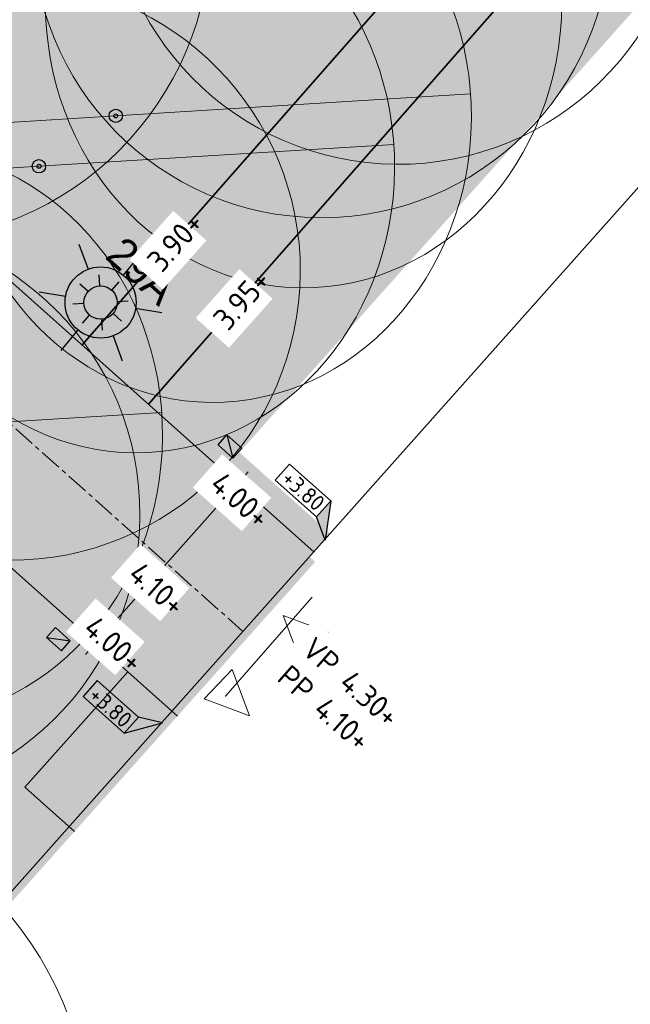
# Model space of a CAD drawing. Header units: millimetres. Extents: x 37131378 to 37737458, y 18584386 to 19114224.
# Tile 63 of 86: x 37645533 to 37659270, y 18834486 to 18856617. Entities that reach past the tile are written whole.
import ezdxf
from ezdxf.enums import TextEntityAlignment as Align

# ---------------------------------------------------------------- set-up
doc = ezdxf.new("R2010")
doc.units = ezdxf.units.MM
doc.header["$LTSCALE"] = 50
doc.header["$PDMODE"] = 35
for name, pattern in [('AM-AS', [16, 10, -2, 2, -2]), ('DASHED2', [0.375, 0.25, -0.125]), ('VH-OPSLUITBAND_100X200', [16, 8, -2, 4, -2]), ('VH-TROTTOIRBAND_180-200', [20, 10, -2, 2, -2, 2, -2])]:
    doc.linetypes.add(name, pattern=pattern)
for name, color, linetype, lineweight in [('Bandenlijnen nieuwe situatie', 7, 'Continuous', 13), ('Benaderbaarheid boom Bovengrands + 1m', 7, 'Continuous', 5), ('Benaderbaarheid boom Bovengrands + 1m meting', 7, 'Continuous', 5), ('N-ME-VH-M', 7, 'Continuous', 18), ('N-OI-RI-GWA_KOLK-S', 30, 'Continuous', 25), ('N-WE-IE-MEUBILAIR_WEGMEUBILAIR_LICHTMAST-S', 7, 'Continuous', 25), ('N-WE-OG-HOOGTELIJN-G', 7, 'DASHED2', 20), ('N-WE-VH-KANTOPSLUITING_OPSLUITBAND_100X200-G', 150, 'VH-OPSLUITBAND_100X200', 35), ('N-WE-VH-KANTOPSLUITING_TROTTOIRBAND_180 200-G', 210, 'VH-TROTTOIRBAND_180-200', 35), ('N02-WE-AM-AS_WEG_HOOFDRIJBAAN_RECHT-G', 50, 'AM-AS', 18), ('pand', 7, 'Continuous', 0), ('X-XX-AL-HOOGTELABEL-S', 7, 'Continuous', 25), ('X-XX-AL-LICHTMASTEN-PRESENTATIETEKENING', 7, 'Continuous', 25), ('X02-XX-AL-HOOGTELABEL_KANTOPSLUITING-M', 7, 'Continuous', 18)]:
    doc.layers.add(name, color=color, linetype=linetype, lineweight=lineweight)
for name, color, linetype, lineweight, true_color in [('N-GV-BOMEN DERDE SOORT DIAMETER 5M-S', 7, 'Continuous', 18, 0xff870f), ('N-WE-OG-RIJBAA-SBS-KF-PAVIONA-V', 7, 'Continuous', 0, 0x8c4b3b), ('N-WE-OG-TROTTOIR-SBS-DF-PAVIONA-V', 7, 'Continuous', 0, 0xbc7967), ('N01-WE-GR-GRAS_GAZON-V', 7, 'Continuous', 18, 0xc5d986)]:
    doc.layers.add(name, color=color, linetype=linetype, lineweight=lineweight, true_color=true_color)
doc.layers.add('nummer', color=7, linetype='Continuous', true_color=0xff0505)
doc.styles.add('NLCS-ISO', font='txt')
doc.styles.add('NLCS-ISO-M200-T18', font='txt', dxfattribs={"height": 0.36})
doc.styles.add('NLCS-ISO-M200-T25', font='txt', dxfattribs={"height": 0.5})
doc.dimstyles.new('NLCS-M200-T25-PIJL_A_L2_H1', dxfattribs={"dimscale": 0.2, "dimtxt": 2.5, "dimasz": 2.5, "dimexe": 2, "dimexo": 2, "dimgap": 0.7, "dimtad": 1, "dimzin": 0, "dimdsep": 46, "dimtxsty": 'NLCS-ISO-M200-T25', "dimcen": 0, "dimdle": 2, "dimse1": 1, "dimse2": 1, "dimclrd": 256, "dimclre": 256, "dimclrt": 256, "dimadec": 1, "dimazin": 0, "dimtfac": 1, "dimtdec": 3, "dimtofl": 0, "dimtmove": 0, "dimatfit": 3, "dimfxl": 2, "dimtfillclr": 256, "dimtolj": 1, "dimtzin": 0, "dimlwd": -1, "dimlwe": -1, "dimarcsym": 0})
doc.dimstyles.new('NLCS-M200-T25-PIJL_L2_H1', dxfattribs={"dimscale": 0.2, "dimtxt": 2.5, "dimasz": 2.5, "dimexe": 2, "dimexo": 2, "dimgap": 0.7, "dimtad": 1, "dimzin": 0, "dimdsep": 46, "dimtxsty": 'NLCS-ISO-M200-T25', "dimcen": 0, "dimdle": 2, "dimclrd": 256, "dimclre": 256, "dimclrt": 256, "dimadec": 1, "dimazin": 0, "dimtfac": 1, "dimtdec": 3, "dimtofl": 0, "dimtmove": 0, "dimatfit": 3, "dimfxl": 2, "dimfxlon": 1, "dimtfillclr": 256, "dimtolj": 1, "dimtzin": 0, "dimlwd": -1, "dimlwe": -1, "dimarcsym": 0})
doc.dimstyles.new('NLCS-M200-T25-PIJL_L3_H2', dxfattribs={"dimscale": 0.2, "dimtxt": 2.5, "dimasz": 2.5, "dimexe": 2, "dimexo": 2, "dimgap": 0.7, "dimtad": 1, "dimdec": 3, "dimzin": 0, "dimdsep": 46, "dimtxsty": 'NLCS-ISO-M200-T25', "dimcen": 0, "dimdle": 2, "dimclrd": 256, "dimclre": 256, "dimclrt": 256, "dimazin": 0, "dimtfac": 1, "dimtdec": 3, "dimtofl": 0, "dimtmove": 0, "dimatfit": 3, "dimfxl": 2, "dimfxlon": 1, "dimtfillclr": 256, "dimtolj": 1, "dimtzin": 0, "dimlwd": -1, "dimlwe": -1, "dimarcsym": 0})

# ---------------------------------------------------------------- blocks, each defined once
blk = doc.blocks.new('boom derde 200rt')
at = {"layer": 'N-GV-BOMEN DERDE SOORT DIAMETER 5M-S', "const_width": 0.5}
blk.add_lwpolyline([(-0.1866898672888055, -0.1662735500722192, 1), (0.1866898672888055, 0.1662735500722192, 1)], format="xyb", close=True, dxfattribs=at)
at = {"layer": 'N-GV-BOMEN DERDE SOORT DIAMETER 5M-S'}
blk.add_circle((0, 0), 2.5, dxfattribs=at)
blk = doc.blocks.new('*D1132')
at = {"layer": 'Benaderbaarheid boom Bovengrands + 1m meting', "transparency": 16777216}
for p, q in [((37647695.19273282, 18854455.36963726), (37655676.62338864, 18854946.97226302)), ((37655677.09785936, 18854947.40212833), (37655677.09785219, 18854947.40224482)), ((37647694.66909306, 18854455.73805768), (37647694.66908785, 18854455.73814227))]:
    blk.add_line(p, q, dxfattribs=at)
for points in [[(37655676.61826558, 18854947.05543873), (37655676.6285117, 18854946.88908732), (37655677.1224429, 18854947.00300142)], [(37647695.18760975, 18854455.45281297), (37647695.19785588, 18854455.28646155), (37647694.69367857, 18854455.33889887)]]:
    blk.add_solid(points, dxfattribs=at)
at = {"layer": 'Defpoints', "color": 0, "transparency": 16777216}
for p in [(37655677.12244293, 18854947.00300097, 2741.683958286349), (37655677.1224429, 18854947.00300143), (37647694.69367859, 18854455.3388984, 3776)]:
    blk.add_point(p, dxfattribs=at)
at = {"layer": 'Benaderbaarheid boom Bovengrands + 1m meting', "transparency": 16777216, "insert": (37651685.88408478, 18854701.56021246), "char_height": 0.5, "attachment_point": 5, "rotation": 3.524583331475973, "style": 'NLCS-ISO-M200-T25'}
blk.add_mtext('\\A1;7997.56', dxfattribs=at)
blk = doc.blocks.new('*D1133')
at = {"layer": 'Benaderbaarheid boom Bovengrands + 1m meting', "transparency": 16777216}
for p, q in [((37645967.19273305, 18853321.36963347), (37653948.62338889, 18853812.97225923)), ((37653949.14702669, 18853812.60387072), (37653949.14703386, 18853812.60375422)), ((37645966.7182643, 18853320.93973625), (37645966.7182695, 18853320.93965167))]:
    blk.add_line(p, q, dxfattribs=at)
for points in [[(37653948.61826582, 18853813.05543494), (37653948.62851195, 18853812.88908352), (37653949.12244315, 18853813.00299763)], [(37645967.18760999, 18853321.45280918), (37645967.19785611, 18853321.28645776), (37645966.69367879, 18853321.33889507)]]:
    blk.add_solid(points, dxfattribs=at)
at = {"layer": 'Defpoints', "color": 0, "transparency": 16777216}
for p in [(37653949.12244294, 18853813.00300096, 2741.683958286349), (37653949.12244315, 18853813.00299762), (37645966.69367859, 18853321.33889841, 3776)]:
    blk.add_point(p, dxfattribs=at)
at = {"layer": 'Benaderbaarheid boom Bovengrands + 1m meting', "transparency": 16777216, "insert": (37649957.88408501, 18853567.56020867), "char_height": 0.5, "attachment_point": 5, "rotation": 3.5245833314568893, "style": 'NLCS-ISO-M200-T25'}
blk.add_mtext('\\A1;7997.56', dxfattribs=at)
blk = doc.blocks.new('*D1134')
at = {"layer": 'Benaderbaarheid boom Bovengrands + 1m meting', "transparency": 16777216}
for p, q in [((37640747.69994285, 18847298.93353871), (37648729.13059106, 18847790.53616447)), ((37648729.65422885, 18847790.16777596), (37648729.65423603, 18847790.16765947)), ((37640747.2254741, 18847298.50364149), (37640747.22547931, 18847298.50355691))]:
    blk.add_line(p, q, dxfattribs=at)
for points in [[(37648729.12546799, 18847790.61934019), (37648729.13571412, 18847790.45298877), (37648729.62964531, 18847790.56690287)], [(37640747.69481978, 18847299.01671442), (37640747.70506591, 18847298.850363), (37640747.2008886, 18847298.90280031)]]:
    blk.add_solid(points, dxfattribs=at)
at = {"layer": 'Defpoints', "color": 0, "transparency": 16777216}
for p in [(37648729.62964506, 18847790.56690668, 2741.683958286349), (37648729.6296453, 18847790.56690287), (37640747.20088836, 18847298.90280412, 3776)]:
    blk.add_point(p, dxfattribs=at)
at = {"layer": 'Benaderbaarheid boom Bovengrands + 1m meting', "transparency": 16777216, "insert": (37644738.39129099, 18847545.12411391), "char_height": 0.5, "attachment_point": 5, "rotation": 3.5245833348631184, "style": 'NLCS-ISO-M200-T25'}
blk.add_mtext('\\A1;7997.56', dxfattribs=at)
blk = doc.blocks.new('*D1145')
at = {"layer": 'Benaderbaarheid boom Bovengrands + 1m meting', "transparency": 16777216}
for p, q in [((37647694.19462448, 18854455.30815754), (37644078.94206055, 18854232.63283607)), ((37647694.71826425, 18854454.93973712), (37647694.71826946, 18854454.93965253)), ((37644078.41931152, 18854232.98679489), (37644078.41841557, 18854233.00134107))]:
    blk.add_line(p, q, dxfattribs=at)
for points in [[(37647694.18950141, 18854455.39133325), (37647694.19974755, 18854455.22498183), (37647694.69367874, 18854455.33889594)], [(37644078.93693747, 18854232.71601178), (37644078.94718361, 18854232.54966035), (37644078.44300629, 18854232.60209767)]]:
    blk.add_solid(points, dxfattribs=at)
at = {"layer": 'Defpoints', "color": 0, "transparency": 16777216}
for p in [(37647694.69367859, 18854455.33889841, 3776), (37644078.44300629, 18854232.60209767), (37644081.48943205, 18854183.14175103, 2741.683958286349)]:
    blk.add_point(p, dxfattribs=at)
at = {"layer": 'Benaderbaarheid boom Bovengrands + 1m meting', "transparency": 16777216, "insert": (37645886.54436656, 18854344.35975912), "char_height": 0.5, "attachment_point": 5, "rotation": 3.5245832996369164, "style": 'NLCS-ISO-M200-T25'}
blk.add_mtext('\\A1;4.00', dxfattribs=at)
blk = doc.blocks.new('*D1146')
at = {"layer": 'Benaderbaarheid boom Bovengrands + 1m meting', "transparency": 16777216}
for p, q in [((37645966.19462471, 18853321.30815374), (37642350.94206078, 18853098.63283226)), ((37645966.71826448, 18853320.93973332), (37645966.71826969, 18853320.93964873)), ((37642350.41931175, 18853098.98679108), (37642350.4184158, 18853099.00133727))]:
    blk.add_line(p, q, dxfattribs=at)
for points in [[(37645966.18950164, 18853321.39132945), (37645966.19974778, 18853321.22497803), (37645966.69367898, 18853321.33889214)], [(37642350.9369377, 18853098.71600797), (37642350.94718384, 18853098.54965655), (37642350.44300652, 18853098.60209386)]]:
    blk.add_solid(points, dxfattribs=at)
at = {"layer": 'Defpoints', "color": 0, "transparency": 16777216}
for p in [(37645966.69367858, 18853321.33889841, 3776), (37642350.44300652, 18853098.60209386), (37642353.48943206, 18853049.14175103, 2741.683958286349)]:
    blk.add_point(p, dxfattribs=at)
at = {"layer": 'Benaderbaarheid boom Bovengrands + 1m meting', "transparency": 16777216, "insert": (37644158.54436679, 18853210.35975532), "char_height": 0.5, "attachment_point": 5, "rotation": 3.5245832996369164, "style": 'NLCS-ISO-M200-T25'}
blk.add_mtext('\\A1;4.00', dxfattribs=at)
blk = doc.blocks.new('N-SRI-KOLK_TROTTOIR-SO')
blk.add_hatch(color=256).paths.add_polyline_path([(1.125000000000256, 1.499999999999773), (-1.124999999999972, 1.499999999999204), (-1.124999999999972, 5.684341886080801e-13)])
blk.add_line((-1.124999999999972, 0), (1.124999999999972, 1.499999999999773))
at = {"flags": 128}
blk.add_lwpolyline([(-1.124999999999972, 0), (1.124999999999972, 0), (1.124999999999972, 1.499999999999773), (-1.124999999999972, 1.499999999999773)], close=True, dxfattribs=at)
blk = doc.blocks.new('N-SIE-WEG_LICHTMAST_01-SO')
for p, q in [((0, 0.75), (0, 1.25)), ((-0.8838834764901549, 0.8838834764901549), (-0.5303300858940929, 0.5303300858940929)), ((0.5303300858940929, 0.5303300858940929), (0.8838834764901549, 0.8838834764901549)), ((-0.75, 0), (-1.25, 0)), ((0.75, 0), (1.25, 0)), ((-0.5303300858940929, -0.5303300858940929), (-0.8838834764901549, -0.8838834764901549)), ((0, -0.75), (0, -1.25)), ((0.5303300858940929, -0.5303300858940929), (0.8838834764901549, -0.8838834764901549))]:
    blk.add_line(p, q)
blk.add_circle((0, 0), 0.75)
blk = doc.blocks.new('N-SAL-HOOGTELABEL_KANTOPSLUITING_03-SO')
for p, q in [((0, 0), (-2.460741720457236, -1.312415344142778)), ((-2.460741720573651, -3.713202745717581), (0, 0)), ((-8.664244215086, -1.312415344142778), (-8.664244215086, -3.713202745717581)), ((-2.460741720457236, -1.312415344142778), (-8.664244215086, -1.312415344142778)), ((-2.460741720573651, -3.713202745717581), (-2.460741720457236, -1.312415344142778)), ((-8.664244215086, -3.713202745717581), (-2.460741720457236, -3.713202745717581))]:
    blk.add_line(p, q)
blk.add_solid([(-2.460741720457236, -1.312415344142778), (0, 0), (-2.460741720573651, -3.713202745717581)])
at = {"style": 'NLCS-ISO'}
blk.add_attdef('...', text='', height=1.8, dxfattribs=at).set_placement((-5.542669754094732, -2.552968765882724), align=Align.MIDDLE)
blk = doc.blocks.new('*D1096')
at = {"layer": 'Defpoints', "color": 0, "ltscale": 2, "transparency": 16777216}
for p in [(37650820.71044037, 18846325.96508859, 3855), (37647015.51791121, 18842349.83973607), (37647163.12400696, 18842218.40358995, 3855)]:
    blk.add_point(p, dxfattribs=at)
at = {"layer": 'N-ME-VH-M', "ltscale": 2, "transparency": 16777216}
blk.add_line((37650672.77183676, 18846457.02782003), (37647015.85041907, 18842350.21315075), dxfattribs=at)
for points in [[(37650672.70960098, 18846457.08323801), (37650672.83407255, 18846456.97240205), (37650673.10434462, 18846457.40123471)], [(37647015.78818329, 18842350.26856873), (37647015.91265485, 18842350.15773277), (37647015.51791121, 18842349.83973607)]]:
    blk.add_solid(points, dxfattribs=at)
at = {"layer": 'N-ME-VH-M', "ltscale": 2, "transparency": 16777216, "insert": (37648844.01986445, 18844403.87984151), "char_height": 0.5, "attachment_point": 5, "rotation": 48.31646895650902, "style": 'NLCS-ISO-M200-T25', "bg_fill": 3, "box_fill_scale": 1.1, "bg_fill_color": 256, "bg_fill_true_color": 13158600, "bg_fill_transparency": 0}
blk.add_mtext('\\A1;5500.00', dxfattribs=at)
blk = doc.blocks.new('LICHTMAST NIEUW EN BESTAAND PRESENTATIE')
at = {"layer": 'X-XX-AL-LICHTMASTEN-PRESENTATIETEKENING', "true_color": 0xffff47}
h = blk.add_hatch(color=51, dxfattribs=at)
h.dxf.hatch_style = 1
edge = h.paths.add_edge_path()
edge.add_arc((0, 0), 0.4, 0, 360)
at = {"layer": 'X-XX-AL-LICHTMASTEN-PRESENTATIETEKENING'}
for p, q in [((0, 0.4000000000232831), (0, 0.7000000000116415)), ((-0.6059999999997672, 0.3499999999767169), (-0.3459999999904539, 0.2000000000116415)), ((0.3460000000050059, 0.2000000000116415), (0.6059999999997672, 0.3499999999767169)), ((-0.6059999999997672, -0.3499999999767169), (-0.3459999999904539, -0.2000000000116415)), ((0.3460000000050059, -0.2000000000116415), (0.6059999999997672, -0.3499999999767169)), ((0, -0.7000000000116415), (0, -0.4000000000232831))]:
    blk.add_line(p, q, dxfattribs=at)
blk.add_circle((0, 0), 0.4, dxfattribs=at)
blk = doc.blocks.new('*D1092')
at = {"layer": 'Defpoints', "color": 0, "transparency": 16777216}
for p in [(37652234.23370241, 18843530.12683176), (37650159.46514364, 18841413.53715207), (37650262.73994325, 18841322.73247408)]:
    blk.add_point(p, dxfattribs=at)
at = {"layer": 'X02-XX-AL-HOOGTELABEL_KANTOPSLUITING-M', "transparency": 16777216}
for p, q in [((37652113.35060161, 18843635.74787513), (37650159.79529949, 18841413.91264789)), ((37652113.98115412, 18843635.85924629), (37652113.38036079, 18843636.38749564)), ((37650159.76554031, 18841413.27302738), (37650159.16474697, 18841413.80127672))]:
    blk.add_line(p, q, dxfattribs=at)
for points in [[(37652113.28801897, 18843635.8029011), (37652113.41318426, 18843635.69284916), (37652113.68075746, 18843636.12337096)], [(37650159.73271684, 18841413.96767386), (37650159.85788212, 18841413.85762191), (37650159.46514364, 18841413.53715205)]]:
    blk.add_solid(points, dxfattribs=at)
at = {"layer": 'X02-XX-AL-HOOGTELABEL_KANTOPSLUITING-M', "transparency": 16777216, "insert": (37651136.2800638, 18842525.08778307), "char_height": 0.5, "attachment_point": 5, "rotation": 48.676352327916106, "style": 'NLCS-ISO-M200-T25'}
blk.add_mtext('\\A1;3m', dxfattribs=at)

msp = doc.modelspace()

# ---------------------------------------------------------------- hatches: boundary and pattern name
at = {"ltscale": 0.1}
h = msp.add_hatch(color=256, dxfattribs=at)
edge = h.paths.add_edge_path()
edge.add_arc((37647694.69367859, 18854455.33889841), 150, 0, 360)
h = msp.add_hatch(color=256, dxfattribs=at)
edge = h.paths.add_edge_path()
edge.add_arc((37645966.69367859, 18853321.33889841), 150, 0, 360)
at = {"layer": 'N-WE-OG-RIJBAA-SBS-KF-PAVIONA-V', "lineweight": 18, "ltscale": 1.5}
h = msp.add_hatch(color=256, dxfattribs=at)
h.dxf.hatch_style = 1
h.paths.add_polyline_path([(37639500.8908374, 18855933.11216043), (37636309.89780304, 18852347.36587022), (37649083.32311127, 18840962.96550249), (37652180.21308014, 18844430.4162166), (37652060.87933227, 18844536.99696611), (37652161.30230591, 18844649.43612932)])
h.paths.add_polyline_path([(37635933.88426849, 18852682.49044298), (37639127.47845337, 18856265.7390487), (37647691.79234955, 18865876.77178262), (37643211.44290802, 18869867.20674776), (37624142.49126312, 18848456.40031503), (37628620.29139587, 18844460.91389345)])
at = {"layer": 'N-WE-OG-TROTTOIR-SBS-DF-PAVIONA-V', "lineweight": 18, "ltscale": 1.5}
h = msp.add_hatch(color=256, dxfattribs=at)
h.dxf.hatch_style = 1
edge = h.paths.add_edge_path()
edge.add_line((37684362.46929809, 18888840.33096193), (37686389.49144285, 18887102.01296549))
edge.add_line((37686389.49143097, 18887102.01296495), (37689381.69367148, 18890431.33889895))
edge.add_line((37689381.69367859, 18890431.33889841), (37691056.69367852, 18888999.33889838))
edge.add_line((37691056.69367859, 18888999.33889841), (37691512.91080977, 18888604.22916967))
edge.add_line((37691512.91080353, 18888604.22917055), (37691515.69367236, 18888607.33889929))
edge.add_line((37691515.69367096, 18888607.33890031), (37695022.5024441, 18892827.0536214))
edge.add_line((37695022.50245544, 18892827.05362009), (37691052.34342257, 18896338.2358972))
edge.add_line((37691052.34341308, 18896338.23589776), (37688409.67793489, 18893376.96360057))
edge.add_arc((37683933.05499908, 18897371.94133447), 5999.999999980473, 239.1301619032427, 318.25399673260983, ccw=False)
edge.add_line((37680854.51815674, 18892221.9305694), (37680763.17718937, 18891926.98408693))
edge.add_line((37680763.17719147, 18891926.98408578), (37682844.16185978, 18890142.38932498))
edge.add_line((37682844.16185638, 18890142.38932489), (37646936.79073663, 18849305.81685434))
edge.add_line((37646936.79073974, 18849305.81685518), (37648429.88622553, 18847975.08556042))
edge.add_line((37648429.88622162, 18847975.08556055), (37684362.46928993, 18888840.33096194))
at = {"layer": 'N-WE-OG-TROTTOIR-SBS-DF-PAVIONA-V'}
h = msp.add_hatch(color=256, dxfattribs=at)
h.dxf.hatch_style = 1
h.paths.add_polyline_path([(37649083.20584747, 18840962.83420824), (37647966.97390625, 18841957.91916345), (37645652.87144348, 18839366.43681405), (37646767.90939209, 18838370.49918626)])
at = {"layer": 'N01-WE-GR-GRAS_GAZON-V'}
h = msp.add_hatch(color=256, dxfattribs=at)
h.dxf.hatch_style = 1
edge = h.paths.add_edge_path()
edge.add_line((37644042.07421753, 18857717.99121355), (37642023.33136668, 18859515.51390061))
edge.add_line((37642023.33136627, 18859515.51390146), (37639194.10167702, 18856340.49107062))
edge.add_line((37639194.10167572, 18856340.49106859), (37639567.6241663, 18856008.10432246))
edge.add_line((37639567.62416717, 18856008.10432504), (37639500.89083325, 18855933.11216176))
edge.add_line((37639500.8908374, 18855933.11216043), (37646936.7907391, 18849305.81685477))
edge.add_line((37646936.79073974, 18849305.81685518), (37682844.16185951, 18890142.38932573))
edge.add_line((37682844.16185638, 18890142.38932489), (37680763.17718805, 18891926.98408569))
edge.add_line((37680763.17719147, 18891926.98408578), (37680861.39343023, 18892217.82694148))
edge.add_arc((37684002.91087219, 18897476.25677942), 6125.374779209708, 227.3315857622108, 239.14484958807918, ccw=False)
edge.add_arc((37675864.35043976, 18888485.40906785), 6002.433041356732, 48.37589673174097, 138.2865539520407)
edge.add_line((37671383.64193603, 18892479.46135972), (37653437.08627648, 18872331.42653793))
edge.add_line((37653437.0862796, 18872331.42654108), (37655455.69470426, 18870533.6943622))
edge.add_line((37655455.69470093, 18870533.69435953), (37644042.07421801, 18857717.99121232))
h = msp.add_hatch(color=256, dxfattribs=at)
h.dxf.hatch_style = 1
h.paths.add_polyline_path([(37686389.49143097, 18887102.01296495), (37684362.46929809, 18888840.33096193), (37648429.88622162, 18847975.08556055), (37652161.30230591, 18844649.43612932), (37652527.1700885, 18845059.0820968), (37650476.12124512, 18846890.9387195)])
h = msp.add_hatch(color=256, dxfattribs=at)
h.dxf.hatch_style = 1
h.paths.add_polyline_path([(37640292.74353668, 18838720.9127662), (37643954.36315033, 18835459.72618173), (37644559.59299347, 18836138.13845704), (37644678.92674896, 18836031.55770753), (37646767.90939209, 18838370.49918626), (37645652.87144348, 18839366.43681405), (37647966.97390625, 18841957.91916345), (37645266.41452667, 18844372.0930488)])

# ---------------------------------------------------------------- linework, layer by layer
at = {"ltscale": 0.1}
for centre in [(37647694.69367859, 18854455.33889841, 3858), (37645966.69367859, 18853321.33889841, 3855)]:
    msp.add_circle(centre, 150, dxfattribs=at)
for centre in [(37647694.69367859, 18854455.33889841, 3858), (37645966.69367859, 18853321.33889841, 3855)]:
    msp.add_circle(centre, 44.99999999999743)
at = {"layer": 'Bandenlijnen nieuwe situatie', "flags": 128}
for points in [[(37651460.16641113, 18843227.34993432), (37651847.5016391, 18842190.37878679), (37652475.61281464, 18842850.26951669), (37651460.16641113, 18843227.34993432)], [(37650700.54712555, 18840973.40395616), (37650313.21189758, 18842010.37510751), (37649685.10072204, 18841350.4843757), (37650700.54712555, 18840973.40395616)]]:
    msp.add_lwpolyline(points, dxfattribs=at)
at = {"layer": 'Bandenlijnen nieuwe situatie'}
msp.add_lwpolyline([(37646767.94016907, 18838370.53364633), (37645652.87144348, 18839366.43681405), (37647966.97390625, 18841957.91916345), (37649083.32311127, 18840962.96550249)], dxfattribs=at)
at = {"layer": 'Benaderbaarheid boom Bovengrands + 1m'}
msp.add_circle((37642830.61802551, 18858636.45621561, 3861), 7000, dxfattribs=at)
at = {"layer": 'Benaderbaarheid boom Bovengrands + 1m', "lineweight": 5}
msp.add_circle((37639150.69367859, 18831387.33889841), 8000, dxfattribs=at)
at = {"layer": 'Benaderbaarheid boom Bovengrands + 1m'}
for centre, major_axis, ratio in [((37654048.64636108, 18859866.42479394), (51.62779352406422, 6499.794963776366), 0.9999999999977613), ((37652323.64636108, 18858665.42479204), (51.62779352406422, 6499.794963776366), 0.9999999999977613), ((37651919.97209808, 18857010.93360017, 2741.683958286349), (51.01765287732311, 6422.979951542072), 0.9043262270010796), ((37649885.97209808, 18854437.93360208, 2741.683958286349), (51.01765287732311, 6422.979951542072), 0.9043262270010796), ((37648157.97209808, 18853303.93360017, 2741.683958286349), (51.01765287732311, 6422.979951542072), 0.9043262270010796), ((37645346.20130798, 18850970.32244371), (51.62779352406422, 6499.794963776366), 0.9999999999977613), ((37642938.47930786, 18847281.49750398, -1113.316041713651), (51.01765287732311, 6422.979951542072), 0.9043262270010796), ((37641737.64636108, 18845512.42479394), (51.62779352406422, 6499.794963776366), 0.9999999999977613)]:
    msp.add_ellipse(centre, major_axis=major_axis, ratio=ratio, dxfattribs=at)
at = {"layer": 'N-WE-VH-KANTOPSLUITING_OPSLUITBAND_100X200-G', "color": 0, "linetype": 'ByBlock'}
for p, q in [((37646936.79073974, 18849305.81685518), (37682844.16185638, 18890142.38932489)), ((37648429.88622162, 18847975.08556055), (37684362.46929809, 18888840.33096193))]:
    msp.add_line(p, q, dxfattribs=at)

# ---------------------------------------------------------------- block references
at = {"layer": 'N-GV-BOMEN DERDE SOORT DIAMETER 5M-S', "xscale": 999.9999999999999, "yscale": 999.9999999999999, "zscale": 999.9999999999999, "rotation": 318.3104474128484}
msp.add_blockref('boom derde 200rt', (37642165.91519043, 18838199.30051301), dxfattribs=at)
at = {"layer": 'N-OI-RI-GWA_KOLK-S', "yscale": 200.0000000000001, "zscale": 200.0000000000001}
for p, xscale, rotation in [((37650362.36143371, 18847135.80106996), -200.0000000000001, 138.3164689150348), ((37646304.11305878, 18842581.61343263), 200.0000000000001, 318.3164689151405)]:
    msp.add_blockref('N-SRI-KOLK_TROTTOIR-SO', p, dxfattribs=dict(at, xscale=xscale, rotation=rotation))
at = {"layer": 'N-WE-IE-MEUBILAIR_WEGMEUBILAIR_LICHTMAST-S', "xscale": 499.9999999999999, "yscale": 499.9999999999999, "zscale": 499.9999999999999, "rotation": 318.3104474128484}
msp.add_blockref('N-SIE-WEG_LICHTMAST_01-SO', (37647353.40281555, 18850259.35134004), dxfattribs=at)
at = {"layer": 'X-XX-AL-HOOGTELABEL-S', "ltscale": 2}
ref = msp.add_blockref('N-SAL-HOOGTELABEL_KANTOPSLUITING_03-SO', (37652403.34480926, 18844916.70511506), dxfattribs=dict(at, xscale=-200, yscale=200, zscale=199.9999999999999, rotation=138.3164689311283))
ref.add_attrib('...', '+3.80', dxfattribs={"layer": '0', "ltscale": 2, "height": 360.0000000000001, "rotation": 318.3164688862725, "style": 'NLCS-ISO'}).set_placement((37651915.01197693, 18846035.2240207), align=Align.MIDDLE)
at = {"layer": 'X-XX-AL-HOOGTELABEL-S', "ltscale": 2, "xscale": 200, "yscale": 200, "zscale": 200, "rotation": 318.3164689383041}
msp.add_blockref('N-SAL-HOOGTELABEL_KANTOPSLUITING_03-SO', (37648745.75836822, 18840809.14361642), dxfattribs=at).add_auto_attribs({'...': '+3.80'})
at = {"layer": 'X-XX-AL-LICHTMASTEN-PRESENTATIETEKENING', "xscale": 2000, "yscale": 2000, "zscale": 2000, "rotation": 200.4334781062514}
msp.add_blockref('LICHTMAST NIEUW EN BESTAAND PRESENTATIE', (37647353.40281555, 18850259.35134004), dxfattribs=at)

# ---------------------------------------------------------------- texts
at = {"layer": 'nummer'}
msp.add_text('29A', height=700, rotation=318.0664455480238, dxfattribs=at).set_placement((37647428.30008575, 18851268.88981889))

# ---------------------------------------------------------------- dimensions: what is measured, and where the dimension line sits
at = {"layer": 'Benaderbaarheid boom Bovengrands + 1m meting'}
for p1, p2, distance, picture, middle in [((37647694.69367859, 18854455.33889841, 3776), (37655677.12244293, 18854947.00300096, 2741.683958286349), 4.703308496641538e-07, '*D1132', (37651685.88408478, 18854701.56021246)), ((37645966.69367859, 18853321.33889841, 3776), (37653949.12244293, 18853813.00300096, 2741.683958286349), -3.3485479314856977e-06, '*D1133', (37649957.88408501, 18853567.56020867)), ((37640747.20088837, 18847298.90280412, 3776), (37648729.62964508, 18847790.56690668, 2741.683958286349), -3.817504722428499e-06, '*D1134', (37644738.39129099, 18847545.12411391))]:
    dim = msp.add_aligned_dim(p1=p1, p2=p2, distance=distance, dimstyle='NLCS-M200-T25-PIJL_L2_H1', dxfattribs=at)
    dim.commit()
    dim.dimension.update_dxf_attribs({"geometry": picture, "text_midpoint": middle})
for base, p1, p2, picture, middle in [((37644078.44300629, 18854232.60209767), (37647694.69367859, 18854455.33889841, 3776), (37644081.48943207, 18854183.14175104, 2741.683958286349), '*D1145', (37645886.54436656, 18854344.35975912)), ((37642350.44300652, 18853098.60209386), (37645966.69367859, 18853321.33889841, 3776), (37642353.48943207, 18853049.14175104, 2741.683958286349), '*D1146', (37644158.54436679, 18853210.35975532))]:
    dim = msp.add_linear_dim(base=base, p1=p1, p2=p2, angle=183.5245832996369, text='4.00', dimstyle='NLCS-M200-T25-PIJL_L2_H1', override={"dimtmove": 1}, dxfattribs=at)
    dim.commit()
    dim.dimension.update_dxf_attribs({"geometry": picture, "text_midpoint": middle})

# ---------------------------------------------------------------- next in the draw order: texts
at = {"layer": 'N-WE-OG-HOOGTELIJN-G', "ltscale": 10, "insert": (37652174.76682922, 18842778.1455581), "char_height": 500, "attachment_point": 1, "rotation": 318.5261780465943, "style": 'NLCS-ISO-M200-T18', "bg_fill": 3, "box_fill_scale": 1.5, "bg_fill_color": 256, "bg_fill_transparency": 0}
msp.add_mtext_dynamic_manual_height_columns('VP 4.30+\\PPP 4.10+', width=4519.979685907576, gutter_width=1800, heights=[0], dxfattribs=at)

# ---------------------------------------------------------------- next in the draw order: dimensions: what is measured, and where the dimension line sits
at = {"layer": 'N-ME-VH-M', "ltscale": 2}
dim = msp.add_aligned_dim(p1=(37650820.71044037, 18846325.96508859), p2=(37647163.12400696, 18842218.40358995), distance=-197.64366928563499, dimstyle='NLCS-M200-T25-PIJL_A_L2_H1', override={"dimtfill": 1}, dxfattribs=at)
dim.commit()
dim.dimension.update_dxf_attribs({"geometry": '*D1096', "text_midpoint": (37648844.01986445, 18844403.87984151, -3855)})

# ---------------------------------------------------------------- next in the draw order: linework, layer by layer
at = {"layer": 'N-WE-VH-KANTOPSLUITING_TROTTOIRBAND_180 200-G', "color": 0, "linetype": 'ByBlock'}
for points in [[(37639500.8908374, 18855933.11216043), (37652161.30230591, 18844649.43612932)], [(37636309.89780304, 18852347.36587022), (37649083.32311127, 18840962.96550249)]]:
    msp.add_lwpolyline(points, dxfattribs=at)
at = {"layer": 'N02-WE-AM-AS_WEG_HOOFDRIJBAAN_RECHT-G', "color": 255}
msp.add_lwpolyline([(37635291.15579864, 18856470.19650529), (37650554.28473541, 18842866.83119462)], dxfattribs=at)

# ---------------------------------------------------------------- next in the draw order: dimensions: what is measured, and where the dimension line sits
at = {"layer": 'X02-XX-AL-HOOGTELABEL_KANTOPSLUITING-M'}
dim = msp.add_linear_dim(base=(37650159.46514364, 18841413.53715207), p1=(37652234.23370239, 18843530.12683176), p2=(37650262.73994324, 18841322.73247407), angle=48.67635212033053, text='3m', dimstyle='NLCS-M200-T25-PIJL_L3_H2', dxfattribs=at)
dim.commit()
dim.dimension.update_dxf_attribs({"geometry": '*D1092', "text_midpoint": (37651136.2800638, 18842525.08778307)})

# ---------------------------------------------------------------- next in the draw order: texts
at = {"layer": 'N-WE-OG-HOOGTELIJN-G', "ltscale": 10, "char_height": 500, "attachment_point": 1, "style": 'NLCS-ISO-M200-T18', "bg_fill": 3, "box_fill_scale": 1.5, "bg_fill_color": 256, "bg_fill_transparency": 0}
for s, insert, rotation in [('3.95+', (37649847.23544189, 18849929.59666322), 48.30566351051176), ('4.00+', (37650109.71852753, 18846494.88000558), 318.5261780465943), ('4.00+', (37647261.72291443, 18843255.77181314), 318.5261780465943)]:
    msp.add_mtext_dynamic_manual_height_columns(s, width=974.6628278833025, gutter_width=1800, heights=[0], dxfattribs=dict(at, insert=insert, rotation=rotation))

# ---------------------------------------------------------------- next in the draw order: texts
for s, insert, rotation in [('3.90+', (37648359.19085571, 18851237.82344888), 48.30566351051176), ('4.10+', (37648272.50990173, 18844469.73525499), 318.5261780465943)]:
    msp.add_mtext_dynamic_manual_height_columns(s, width=974.6628278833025, gutter_width=1800, heights=[0], dxfattribs=dict(at, insert=insert, rotation=rotation))

# ---------------------------------------------------------------- next in the draw order: linework, layer by layer
at = {"layer": 'pand', "color": 1, "flags": 128}
msp.add_lwpolyline([(37643607.69367859, 18835072.33889459), (37650802.69367859, 18828535.33889459), (37648523.69367859, 18825928.33889459), (37652580.69367859, 18822329.33889459), (37653239.69367859, 18823010.33889841), (37657346.69367859, 18819325.33889459), (37661258.69367859, 18815814.33889459), (37665440.69367859, 18812062.33889459), (37664870.69367859, 18811381.33889459), (37667624.69367859, 18808922.33889841), (37669426.69367859, 18807360.33889459), (37669445.69367859, 18807381.33889459), (37672207.69367859, 18810388.33889459), (37678874.69367859, 18804415.33889459), (37678932.69367859, 18804479.33889841), (37689823.69367859, 18816537.33889459), (37703853.69367859, 18832070.33889459), (37691825.69367859, 18842980.33889459), (37676670.69367859, 18856593.33889841), (37667561.69367859, 18846375.33889459), (37659825.69367859, 18853270.33889459), (37655431.69367859, 18848339.33889841), (37646899.69367859, 18838766.33889459), (37643607.69367859, 18835072.33889459)], close=True, dxfattribs=at)

doc.saveas('drawing.dxf')
